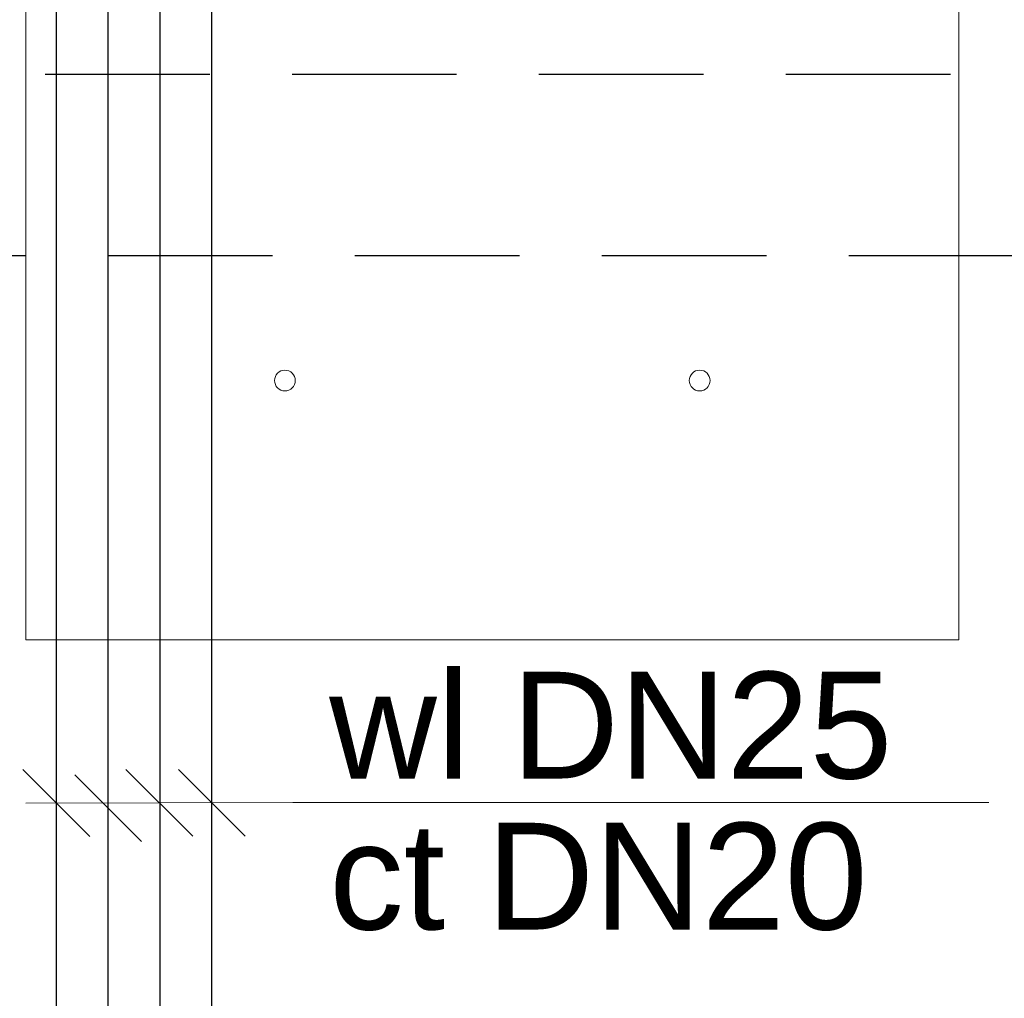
# Model space of a CAD drawing. Header units: centimetres. Extents: x -10702 to 24628, y -4437 to 19798.
# Tile 54 of 92: x 12619 to 12809, y 8890 to 9078. Entities that reach past the tile are written whole.
import ezdxf

# ---------------------------------------------------------------- set-up
doc = ezdxf.new("R2010")
doc.units = ezdxf.units.CM
doc.linetypes.add('Kondygnacja  -0_5$0$HIDDEN', pattern=[9.525, 6.35, -3.175])
doc.linetypes.add('Kondygnacja  -0_5$0$HIDDEN2', pattern=[4.7625, 3.175, -1.5875])
for name, color, linetype, lineweight in [('bgde_opis ct 1', 7, 'Continuous', 20), ('KJP_CT_kk_powrót', 30, '04_CT_KOMF_POW', 25), ('KJP_CT_kk_zasil', 30, '04_CT_KOMF_ZAS', 25), ('KJP_WL_kk zasil', 150, '04_WL_KOMF_ZAS', 25), ('KJP_WL_kk_powr', 150, '04_WL_KOMF_POW', 25), ('SU Lampy kwadratowe  -05$0$ARCH_SUFITY_PODWIESZANE', 8, 'Continuous', 9)]:
    doc.layers.add(name, color=color, linetype=linetype, lineweight=lineweight)
doc.layers.add('Kondygnacja  -0_5$0$ARCH_KONSTR_POWYŻEJ RZUTU', color=8, linetype='Kondygnacja  -0_5$0$HIDDEN')
doc.layers.add('Kondygnacja  -0_5$0$ARCH_KONSTR_POWYŻEJ RZUTU_IST', color=8, linetype='Kondygnacja  -0_5$0$HIDDEN2')
doc.styles.add('Arial', font='arial.ttf')
doc.linetypes.add('04_CT_KOMF_POW', pattern='A,100,-15,["CTKp",Standard,S=10,R=0,X=-10,Y=-5],-35', length=150)
doc.linetypes.add('04_CT_KOMF_ZAS', pattern='A,100,-15,["CTKz",Standard,S=10,R=0,X=-10,Y=-5],-35', length=150)
doc.linetypes.add('04_WL_KOMF_POW', pattern='A,100,-15,["WLKp",Standard,S=10,R=0,X=-10,Y=-5],-35', length=150)
doc.linetypes.add('04_WL_KOMF_ZAS', pattern='A,100,-15,["WLKz",Standard,S=10,R=0,X=-10,Y=-5],-35', length=150)

# ---------------------------------------------------------------- blocks, each defined once
blk = doc.blocks.new('SU Lampy kwadratowe  -05')
at = {"layer": 'SU Lampy kwadratowe  -05$0$ARCH_SUFITY_PODWIESZANE'}
blk.add_lwpolyline([(12620, 9138.86), (12800, 9138.86), (12800, 8958.86), (12620, 8958.86)], close=True, dxfattribs=at)
for centre in [(12670, 9008.86), (12750, 9008.86)]:
    blk.add_circle(centre, 2, dxfattribs=at)
blk = doc.blocks.new('Kondygnacja  -0_5$0$konstrukcja istniejąca -0.5')
at = {"layer": 'Kondygnacja  -0_5$0$ARCH_KONSTR_POWYŻEJ RZUTU_IST', "ltscale": 10}
blk.add_lwpolyline([(12338, 9067.89), (13382, 9067.89), (13382, 9032.89), (12338, 9032.89)], dxfattribs=at)

msp = doc.modelspace()

# ---------------------------------------------------------------- linework, layer by layer
at = {"layer": 'bgde_opis ct 1'}
for p, q in [((12632.362, 8920.963), (12619.474, 8933.851)), ((12652.236, 8921.005), (12639.348, 8933.893)), ((12662.362, 8921.026), (12649.474, 8933.914)), ((12642.362, 8919.981), (12629.474, 8932.869)), ((12671.53, 8927.503), (12620.053, 8927.395)), ((12671.53, 8927.503), (12805.762, 8927.503))]:
    msp.add_line(p, q, dxfattribs=at)
at = {"layer": 'KJP_CT_kk_powrót'}
msp.add_line((12635.918, 8744.305), (12635.918, 9272.286), dxfattribs=at)
at = {"layer": 'KJP_CT_kk_zasil'}
msp.add_line((12625.918, 8734.305), (12625.918, 9287.286), dxfattribs=at)
at = {"layer": 'KJP_WL_kk zasil'}
msp.add_line((12645.918, 8754.305), (12645.918, 9257.539), dxfattribs=at)
at = {"layer": 'KJP_WL_kk_powr'}
msp.add_line((12655.918, 8764.305), (12655.918, 9241.983), dxfattribs=at)

# ---------------------------------------------------------------- block references
at = {"layer": 'Kondygnacja  -0_5$0$ARCH_KONSTR_POWYŻEJ RZUTU'}
msp.add_blockref('Kondygnacja  -0_5$0$konstrukcja istniejąca -0.5', (0, 0), dxfattribs=at)
at = {"layer": 'SU Lampy kwadratowe  -05$0$ARCH_SUFITY_PODWIESZANE'}
msp.add_blockref('SU Lampy kwadratowe  -05', (0, 0), dxfattribs=at)

# ---------------------------------------------------------------- texts
at = {"layer": 'bgde_opis ct 1', "color": 2, "style": 'Arial'}
for s, p in [('wl DN25', (12678.54, 8932.145, 5019.99)), ('ct DN20', (12678.54, 8903.033, 5019.99))]:
    msp.add_text(s, height=20.583, rotation=360, dxfattribs=at).set_placement(p)

doc.saveas('drawing.dxf')
